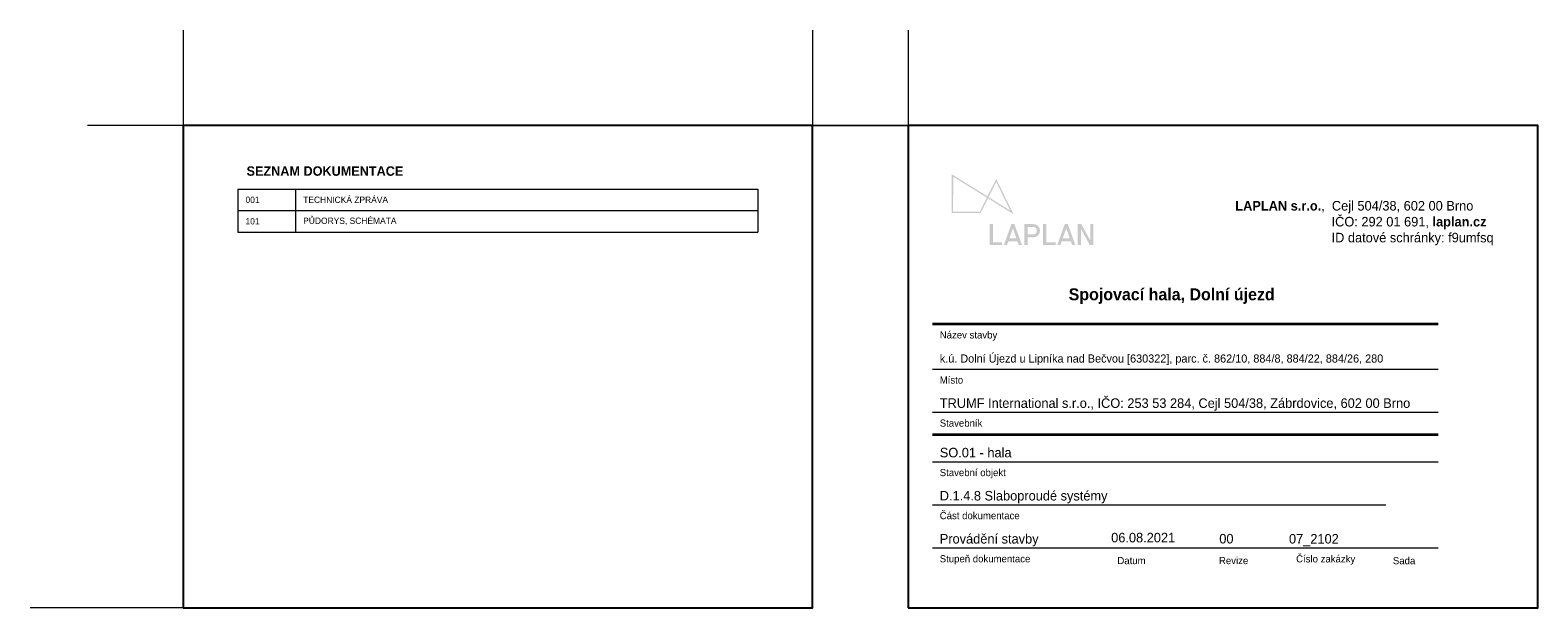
# Paper-space layout '000_Desky_obsah' of a CAD drawing. Header units: millimetres. Extents: x -25 to 291, y 1 to 122.
import ezdxf

# ---------------------------------------------------------------- set-up
doc = ezdxf.new("R2010")
doc.units = ezdxf.units.MM
doc.layers.add('netisk', color=30, linetype='Continuous', plot=False)
doc.layers.add('text', color=6, linetype='Continuous', lineweight=9)
doc.styles.add('laplan N', font='txt')

# ---------------------------------------------------------------- blocks, each defined once
blk = doc.blocks.new('la')
at = {"true_color": 0x1c1c1b}
h = blk.add_hatch(color=250, dxfattribs=at)
h.dxf.hatch_style = 2
h.paths.add_polyline_path([(235.5, -142.6), (215.6, -130.3), (209.8, -141.7), (187.3, -141.7), (187.4, -111.5), (215.1, -128.7), (222, -115.2)])
h.paths.add_polyline_path([(188.4, -140.6), (209.2, -140.6), (214.7, -129.7), (188.5, -113.4)])
h.paths.add_polyline_path([(216, -129.3), (232.9, -139.8), (222, -117.5)])
h = blk.add_hatch(color=250, dxfattribs=at)
h.dxf.hatch_style = 2
h.paths.add_polyline_path([(216.9, -150.3), (219.4, -150.3), (219.4, -164.6), (226.6, -164.6), (226.6, -166.8), (216.9, -166.8)])
h = blk.add_hatch(color=250, dxfattribs=at)
h.dxf.hatch_style = 2
h.paths.add_polyline_path([(238.5, -163.8), (231.5, -163.8), (230.4, -166.8), (227.9, -166.8), (233.9, -150.3), (236.1, -150.3), (242.1, -166.8), (239.6, -166.8)])
h.paths.add_polyline_path([(237.8, -161.6), (235, -153.7), (235, -153.7), (232.2, -161.6)])
h = blk.add_hatch(color=250, dxfattribs=at)
h.dxf.hatch_style = 2
edge = h.paths.add_edge_path()
edge.add_spline(control_points=[(244, -150.3), (244, -150.3), (250.5, -150.3), (250.5, -150.3), (254, -150.3), (256.1, -152.3), (256.1, -155.5), (256.1, -158.7), (254, -160.7), (250.5, -160.7), (250.5, -160.7), (246.5, -160.7), (246.5, -160.7), (246.5, -160.7), (246.5, -166.8), (246.5, -166.8), (246.5, -166.8), (244, -166.8), (244, -166.8), (244, -166.8), (244, -150.3), (244, -150.3)], knot_values=[0, 0, 0, 0, 1, 1, 1, 2, 2, 2, 3, 3, 3, 4, 4, 4, 5, 5, 5, 6, 6, 6, 7, 7, 7, 7], degree=3, periodic=0)
edge = h.paths.add_edge_path()
edge.add_spline(control_points=[(250.4, -158.4), (252.6, -158.4), (253.7, -157.4), (253.7, -155.5), (253.7, -153.5), (252.6, -152.6), (250.5, -152.6), (250.5, -152.6), (246.5, -152.6), (246.5, -152.6), (246.5, -152.6), (246.5, -158.4), (246.5, -158.4), (246.5, -158.4), (250.4, -158.4), (250.4, -158.4)], knot_values=[0, 0, 0, 0, 1, 1, 1, 2, 2, 2, 3, 3, 3, 4, 4, 4, 5, 5, 5, 5], degree=3, periodic=0)
h = blk.add_hatch(color=250, dxfattribs=at)
h.dxf.hatch_style = 2
h.paths.add_polyline_path([(258.6, -150.3), (261, -150.3), (261, -164.6), (268.3, -164.6), (268.3, -166.8), (258.6, -166.8)])
h = blk.add_hatch(color=250, dxfattribs=at)
h.dxf.hatch_style = 2
h.paths.add_polyline_path([(280.1, -163.8), (273.1, -163.8), (272, -166.8), (269.5, -166.8), (275.5, -150.3), (277.8, -150.3), (283.7, -166.8), (281.2, -166.8)])
h.paths.add_polyline_path([(279.4, -161.6), (276.6, -153.7), (276.6, -153.7), (273.8, -161.6)])
h = blk.add_hatch(color=250, dxfattribs=at)
h.dxf.hatch_style = 2
h.paths.add_polyline_path([(285.6, -150.3), (288.3, -150.3), (295.2, -162.9), (295.3, -162.9), (295.3, -150.3), (297.7, -150.3), (297.7, -166.8), (295, -166.8), (288.1, -154.3), (288.1, -154.3), (288.1, -166.8), (285.6, -166.8)])

psp = doc.layouts.new('000_Desky_obsah')

# ---------------------------------------------------------------- linework, layer by layer
at = {"color": 252, "lineweight": 9, "true_color": 0x939598}
for p, q in [((164.25, 51.46), (270, 51.46)), ((164.25, 42.44), (270, 42.44)), ((164.25, 32.08), (270, 32.08)), ((164.25, 23.05), (259.04, 23.05)), ((164.25, 14.03), (270, 14.03))]:
    psp.add_line(p, q, dxfattribs=at)
at = {"color": 252, "lineweight": 35, "true_color": 0x939598}
psp.add_line((164.25, 37.79), (270, 37.79), dxfattribs=at)
psp.add_lwpolyline([(164.25, 60.91), (270, 60.91)], dxfattribs=at)
at = {"layer": 'netisk'}
for points in [[(7.46, 1.46), (139.16, 1.46), (139.16, 102.45), (7.46, 102.45)], [(159.16, 1.46), (290.85, 1.46), (290.85, 102.45), (159.16, 102.45)]]:
    psp.add_lwpolyline(points, close=True, dxfattribs=at)
at = {"layer": 'text', "color": 0, "ltscale": 10}
for p, q in [((18.91, 89.16), (127.71, 89.16)), ((18.91, 84.66), (127.71, 84.66)), ((18.91, 80.16), (127.71, 80.16))]:
    psp.add_line(p, q, dxfattribs=at)
at = {"layer": 'text', "color": 0, "lineweight": 0, "ltscale": 10}
for p, q in [((18.91, 89.16), (18.91, 80.16)), ((30.98, 89.16), (30.98, 80.16)), ((127.71, 89.16), (127.71, 80.16))]:
    psp.add_line(p, q, dxfattribs=at)
at = {"layer": 'text', "lineweight": 5}
for points in [[(7.46, 122.45), (7.46, 102.45), (-12.54, 102.45)], [(159.16, 122.45), (159.16, 102.45), (139.16, 102.45)], [(139.16, 122.45), (139.16, 102.45), (159.16, 102.45)], [(7.46, 1.46), (-24.53, 1.46)]]:
    psp.add_lwpolyline(points, dxfattribs=at)

# ---------------------------------------------------------------- block references
at = {"xscale": 0.2683525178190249, "yscale": 0.2683525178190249, "zscale": 0.2683525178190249}
psp.add_blockref('la', (117.98, 122.18), dxfattribs=at)

# ---------------------------------------------------------------- texts
at = {"color": 6, "style": 'laplan N'}
for s, p in [('TRUMF International s.r.o., IČO: 253 53 284, Cejl 504/38, Zábrdovice, 602 00 Brno', (165.75, 43.34)), ('SO.01 - hala', (165.75, 32.98)), ('D.1.4.8 Slaboproudé systémy', (165.75, 23.95)), ('Provádění stavby', (165.75, 14.93)), ('07_2102', (238.8, 14.93))]:
    psp.add_text(s, height=2, dxfattribs=at).set_placement(p)
at = {"style": 'laplan N'}
for s, width, gutter_width, heights, insert, char_height, attachment_point in [('\\pi0.90329;{\\fMaison Neue|b1|i0|c238|p34;LAPLAN s.r.o.},  Cejl 504/38, 602 00 Brno\\P\\pi21.04614;IČO: 292 01 691, {\\fMaison Neue|b1|i0|c238|p34;laplan.cz\\P\\pi17.86614;}ID datové schránky: f9umfsq', 54.2519, 500, [14.35], (226.66, 86.67), 2, 1), ('{\\fMaison Neue|b1|i0|c238|p34;Spojovací hala, Dolní újezd}', 97.0737, 0, [16.03], (214.26, 66.75), 2.5, 5), ('{\\C252;\\c9999763;Název stavby}', 42.8235, 500, [0], (165.74, 59.38), 1.5, 1), ('{\\C252;\\c9999763;Místo}', 42.8235, 500, [0], (165.74, 49.93), 1.5, 1), ('{\\C252;\\c9999763;Stavebník}', 42.8235, 500, [0], (165.74, 40.91), 1.5, 1), ('{\\C252;\\c9999763;Stavební objekt}', 42.8235, 500, [0], (165.74, 30.55), 1.5, 1), ('{\\C252;\\c9999763;Část dokumentace}', 42.8235, 500, [0], (165.74, 21.53), 1.5, 1), ('{\\C252;\\c9999763;Stupeň dokumentace}', 42.8235, 500, [0], (165.74, 12.5), 1.5, 1), ('{\\C252;\\c9999763;Číslo zakázky}', 42.8235, 500, [0], (240.29, 12.48), 1.5, 1), ('{\\C252;\\c9999763;Datum}', 42.8235, 500, [0], (202.9, 12.12), 1.5, 1), ('{\\C252;\\c9999763;Revize}', 42.8235, 500, [0], (224.15, 12.12), 1.5, 1), ('{\\C252;\\c9999763;Sada}', 42.8235, 500, [0], (260.53, 12.1), 1.5, 1)]:
    psp.add_mtext_dynamic_manual_height_columns(s, width=width, gutter_width=gutter_width, heights=heights, dxfattribs=dict(at, insert=insert, char_height=char_height, attachment_point=attachment_point))
at = {"color": 6, "style": 'laplan N'}
for s, width, insert, char_height, attachment_point in [('k.ú. Dolní Újezd u Lipníka nad Bečvou [630322], parc. č. 862/10, 884/8, 884/22, 884/26, 280', 8366.9365, (165.75, 52.32), 1.7, 7), ('00', 15.0033, (224.22, 16.95), 2, 1)]:
    psp.add_mtext_dynamic_manual_height_columns(s, width=width, gutter_width=500, heights=[0], dxfattribs=dict(at, insert=insert, char_height=char_height, attachment_point=attachment_point))
at = {"color": 6, "insert": (201.6, 17.18), "char_height": 2, "width": 24.2978, "attachment_point": 1, "style": 'laplan N'}
psp.add_mtext('06.08.2021', dxfattribs=at)
at = {"layer": 'text', "color": 0, "insert": (20.74, 93.93), "char_height": 1.9795, "attachment_point": 1, "style": 'laplan N'}
psp.add_mtext_dynamic_manual_height_columns('{\\fMaison Neue|b1|i0|c238|p34;SEZNAM DOKUMENTACE}', width=5545.8154, gutter_width=500, heights=[0], dxfattribs=at)
at = {"layer": 'text', "color": 0, "ltscale": 10, "attachment_point": 4, "style": 'laplan N'}
for s, insert, char_height, width in [('001', (20.52, 86.91), 1.32, 8.8467), ('TECHNICKÁ ZPRÁVA', (32.59, 86.91), 1.3197, 93.515), ('101', (20.52, 82.41), 1.32, 8.8467), ('PŮDORYS, SCHÉMATA', (32.59, 82.41), 1.3197, 93.515)]:
    psp.add_mtext(s, dxfattribs=dict(at, insert=insert, char_height=char_height, width=width))

doc.saveas('drawing.dxf')
